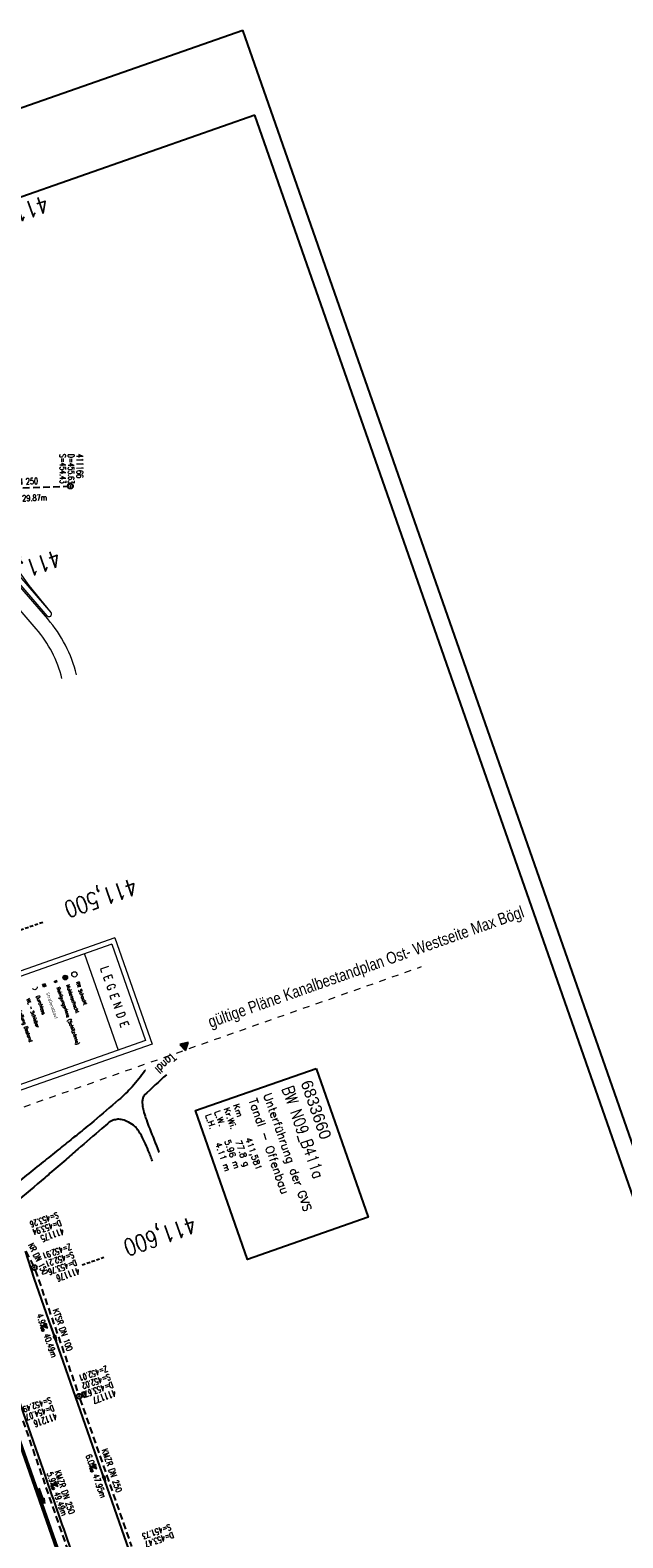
# Model space of a CAD drawing. Extents: x 232973 to 447511, y -373687 to 444035.
# Tile 40 of 40: x 447073 to 447249, y 443587 to 444035. Entities that reach past the tile are written whole.
import ezdxf
from ezdxf.enums import TextEntityAlignment as Align

# ---------------------------------------------------------------- set-up
doc = ezdxf.new("R2010")
doc.units = 0
doc.header["$LTSCALE"] = 2
doc.header["$MEASUREMENT"] = 0
for name, pattern in [('AUSGEZOGEN', [0]), ('GESTRICH-X2', [1.5, 1, -0.5]), ('GESTRICHELT', [0.75, 0.5, -0.25]), ('LINE_LT_0', [2, 1, -1])]:
    doc.linetypes.add(name, pattern=pattern)
doc.layers.get('0').update_dxf_attribs({"linetype": 'AUSGEZOGEN'})
for name, color, linetype in [('BW-SCHRIFT', 1, 'AUSGEZOGEN'), ('FBR', 8, 'CONTINUOUS'), ('GLOBAL', 7, 'CONTINUOUS'), ('HEKTOM', 250, 'GESTRICHELT'), ('Hintergrund', 7, 'CONTINUOUS'), ('Hintergrundplan', 7, 'CONTINUOUS'), ('KANAL', 7, 'GESTRICH-X2'), ('neu', 7, 'CONTINUOUS'), ('PFEIL', 7, 'CONTINUOUS'), ('Planeinteilung', 6, 'CONTINUOUS'), ('RAHMEN', 250, 'AUSGEZOGEN'), ('SCHACHTNR', 6, 'CONTINUOUS'), ('SCHLITZRINNE', 8, 'AUSGEZOGEN'), ('SCHRIFT', 7, 'AUSGEZOGEN'), ('SCHSYMBOL', 7, 'AUSGEZOGEN'), ('STRASSE', 8, 'CONTINUOUS'), ('TEXTO', 4, 'CONTINUOUS'), ('TEXTU', 4, 'CONTINUOUS')]:
    doc.layers.add(name, color=color, linetype=linetype)
doc.styles.add('1', font='txt_____.ttf', dxfattribs={"width": 0.9, "height": 1})
doc.styles.add('150', font='txt_____.ttf', dxfattribs={"width": 0.75, "height": 1})
doc.styles.add('61', font='arial.ttf', dxfattribs={"width": 0.8, "height": 1})
doc.styles.add('ROMANS', font='romans.shx', dxfattribs={"width": 0.8})
doc.styles.add('UNIR-O', font='unir_o.shx', dxfattribs={"height": 2.5})

# ---------------------------------------------------------------- blocks, each defined once
blk = doc.blocks.new('GST')
at = {"color": 0}
blk.add_circle((0, 0), 0.75, dxfattribs=at)
blk.add_point((0, 0), dxfattribs=at)
blk = doc.blocks.new('10')
blk.add_blockref('GST', (0, 0))
blk = doc.blocks.new('PROM')
blk.add_line((1.57, 1.82), (0.02, 0.02))
for centre, radius in [((0.32, 1.51), 0.317), ((0.94, 0.29), 0.283), ((1.64, 0.29), 0.283)]:
    blk.add_circle(centre, radius)
blk.add_arc((0.99, 2.68), 1.03, 239.1414, 303.3549)
blk = doc.blocks.new('PFEIL2')
at = {"color": 0}
for p, q in [((0.88, 0), (-2.4, -0.01)), ((0.88, -0.27), (0.88, 0.28)), ((0.88, 0.28), (2.43, 0.01)), ((0.91, 0.27), (0.88, 0.26)), ((0.97, 0.26), (0.88, 0.25)), ((1.02, 0.25), (0.88, 0.23)), ((1.07, 0.24), (0.88, 0.21)), ((1.13, 0.23), (0.88, 0.19)), ((1.18, 0.22), (0.88, 0.17)), ((1.24, 0.21), (0.88, 0.15)), ((1.29, 0.21), (0.88, 0.14)), ((1.34, 0.2), (0.88, 0.12)), ((1.4, 0.19), (0.88, 0.1)), ((1.45, 0.18), (0.88, 0.08)), ((1.51, 0.17), (0.88, 0.06)), ((1.56, 0.16), (0.88, 0.04)), ((1.61, 0.15), (0.88, 0.02)), ((1.67, 0.14), (0.88, 0.01)), ((1.72, 0.13), (0.88, -0.01)), ((1.78, 0.12), (0.88, -0.03)), ((1.83, 0.11), (0.88, -0.05)), ((1.88, 0.1), (0.88, -0.07)), ((1.94, 0.09), (0.88, -0.09)), ((2.05, 0.08), (0.88, -0.12)), ((1.99, 0.08), (0.88, -0.11)), ((2.1, 0.07), (0.88, -0.14)), ((2.15, 0.06), (0.88, -0.16)), ((2.21, 0.05), (0.88, -0.18)), ((2.26, 0.04), (0.88, -0.2)), ((2.32, 0.03), (0.88, -0.22)), ((2.37, 0.02), (0.88, -0.23)), ((2.42, 0.01), (0.88, -0.25)), ((2.43, 0.01), (0.88, -0.27))]:
    blk.add_line(p, q, dxfattribs=at)
blk = doc.blocks.new('13')
blk.add_lwpolyline([(0.76, 1.22), (-0.75, 1.22), (-0.75, 1.8), (0.76, 1.8)], close=True)
at = {"rotation": 180}
blk.add_blockref('GST', (0, 0), dxfattribs=at)
blk = doc.blocks.new('1135420')
for p in [(1135, 420), (0, 297)]:
    blk.add_line(p, (0, 420))
at = {"layer": 'RAHMEN'}
for p, q in [((950, 415), (25, 415)), ((25, 415), (25, 5))]:
    blk.add_line(p, q, dxfattribs=at)
blk = doc.blocks.new('RPFEIL')
at = {"color": 0}
for p, q in [((0, 0), (-1.25, -2.17)), ((-1.25, -2.17), (1.25, -2.17)), ((-1.15, -2.17), (-1.15, -1.99)), ((-1.05, -2.17), (-1.05, -1.82)), ((-0.95, -2.17), (-0.95, -1.65)), ((-0.85, -2.17), (-0.85, -1.47)), ((-0.75, -2.17), (-0.75, -1.3)), ((-0.65, -2.17), (-0.65, -1.13)), ((-0.55, -2.17), (-0.55, -0.95)), ((-0.45, -2.17), (-0.45, -0.78)), ((-0.35, -2.17), (-0.35, -0.61)), ((-0.25, -2.17), (-0.25, -0.43)), ((-0.15, -2.17), (-0.15, -0.26)), ((-0.05, -2.17), (-0.05, -0.09)), ((1.25, -2.17), (0, 0)), ((0.05, -2.17), (0.05, -0.09)), ((0.15, -2.17), (0.15, -0.26)), ((0.25, -2.17), (0.25, -0.43)), ((0.35, -2.17), (0.35, -0.61)), ((0.45, -2.17), (0.45, -0.78)), ((0.55, -2.17), (0.55, -0.95)), ((0.65, -2.17), (0.65, -1.13)), ((0.75, -2.17), (0.75, -1.3)), ((0.85, -2.17), (0.85, -1.47)), ((0.95, -2.17), (0.95, -1.65)), ((1.05, -2.17), (1.05, -1.82)), ((1.15, -2.17), (1.15, -1.99))]:
    blk.add_line(p, q, dxfattribs=at)
blk = doc.blocks.new('Schacht')
at = {"color": 18, "lineweight": 5, "true_color": 0x000000}
blk.add_circle((0, 0), 0.779, dxfattribs=at)
blk = doc.blocks.new('Muldenschacht')
at = {"color": 18, "lineweight": 5, "true_color": 0x000000}
for p, q in [((-0.599087, 0.002979), (-0.699187, 0.002979)), ((-0.569691, 0.188574), (-0.664892, 0.219507)), ((-0.492399, 0.083917), (-0.591181, 0.100105)), ((-0.484382, 0.356002), (-0.565365, 0.41484)), ((-0.444073, 0.230912), (-0.53319, 0.276499)), ((0.502013, 0.002979), (-0.498987, 0.002979)), ((0.474843, 0.165641), (-0.471817, 0.165641)), ((-0.350626, 0.358645), (-0.421053, 0.429778)), ((-0.351511, 0.488874), (-0.410348, 0.569857)), ((0.38186, 0.328304), (-0.378834, 0.328304)), ((-0.228204, 0.447647), (-0.274147, 0.536581)), ((-0.215015, 0.669384), (-0.184082, 0.574183)), ((-0.096655, 0.595502), (-0.080293, 0.496748)), ((0.001562, 0.503479), (0.001464, -0.497521)), ((0.001513, 0.703679), (0.001513, 0.603579)), ((0.093794, 0.596447), (0.078414, 0.497536)), ((0.218041, 0.669384), (0.187109, 0.574183)), ((0.271415, 0.539517), (0.226431, 0.450094)), ((0.413374, 0.569857), (0.354537, 0.488874)), ((0.425748, 0.42812), (0.355042, 0.357263)), ((0.447803, 0.22953), (0.537061, 0.27484)), ((0.568391, 0.41484), (0.487409, 0.356002)), ((0.4959, 0.080963), (0.594778, 0.096559)), ((0.572718, 0.188574), (0.667918, 0.219507)), ((0.602083, 0.008988), (0.702178, 0.00999)), ((-0.569691, -0.182617), (-0.664892, -0.21355)), ((-0.493148, -0.073251), (-0.59208, -0.088497)), ((-0.484382, -0.350045), (-0.565365, -0.408882)), ((-0.445326, -0.222488), (-0.534694, -0.267581)), ((0.474843, -0.159684), (-0.471817, -0.159684)), ((-0.352742, -0.35058), (-0.423593, -0.421292)), ((-0.351511, -0.482917), (-0.410348, -0.5639)), ((0.38186, -0.322346), (-0.378834, -0.322346)), ((-0.228006, -0.441793), (-0.273909, -0.530747)), ((-0.184082, -0.568226), (-0.215015, -0.663427)), ((-0.079489, -0.490923), (-0.095689, -0.589704)), ((0.001513, -0.597621), (0.001513, -0.697721)), ((0.079714, -0.491374), (0.095355, -0.590245)), ((0.187109, -0.568226), (0.218041, -0.663427)), ((0.271696, -0.533418), (0.226665, -0.444019)), ((0.354537, -0.482917), (0.413374, -0.5639)), ((0.426841, -0.421069), (0.355953, -0.350395)), ((0.446654, -0.225822), (0.535682, -0.271583)), ((0.487409, -0.350045), (0.568391, -0.408882)), ((0.496174, -0.073247), (0.595107, -0.088493)), ((0.572718, -0.182617), (0.667918, -0.21355))]:
    blk.add_line(p, q, dxfattribs=at)
for radius in [0.7007, 0.6006, 0.5005]:
    blk.add_circle((0.001513, 0.002979), radius, dxfattribs=at)
blk = doc.blocks.new('SK-rechteck Mitt')
at = {"color": 18, "lineweight": 5, "true_color": 0x000000}
for p, q in [((-0.375, 0.2), (-0.375, -0.2)), ((-0.375, 0.2), (0.375, 0.2)), ((-0.1875, 0.2), (-0.1875, -0.2)), ((0, 0.2), (0, -0.2)), ((0.1875, 0.2), (0.1875, -0.2)), ((0.375, 0.2), (0.375, -0.2)), ((-0.375, -0.2), (0.375, -0.2))]:
    blk.add_line(p, q, dxfattribs=at)
blk = doc.blocks.new('SK-quadrat Rand')
at = {"color": 18, "lineweight": 5, "true_color": 0x000000}
for p, q in [((-0.4, 0.8), (-0.4, 0)), ((-0.4, 0.8), (0.4, 0.8)), ((-0.4, 0), (0.4, 0)), ((-0.2, 0.8), (-0.2, 0)), ((0, 0.8), (0, 0)), ((0.2, 0.8), (0.2, 0)), ((0.4, 0.8), (0.4, 0))]:
    blk.add_line(p, q, dxfattribs=at)
blk = doc.blocks.new('Ein-_Auslauf')
at = {"color": 18, "lineweight": 5, "true_color": 0x000000}
blk.add_lwpolyline([(-0.700676, -0.583948, -0.8168744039), (0.724419, -0.589597)], format="xyb", dxfattribs=at)

msp = doc.modelspace()

# ---------------------------------------------------------------- linework, layer by layer
at = {"layer": 'BW-SCHRIFT'}
msp.add_lwpolyline([(447158.11, 443726.59), (447173.59, 443682.36), (447137.71, 443669.8), (447122.23, 443714.04)], close=True, dxfattribs=at)
at = {"layer": 'FBR', "flags": 128}
msp.add_lwpolyline([(447054.23, 443672.01, -0.000058), (447059.15, 443657.98, -0.000209), (447060.51, 443654.1), (447076.91, 443607.23, -0.00001), (447085.11, 443583.76, 0.00012), (447093.32, 443560.29, 0.000417), (447101.43, 443537.18, -0.000045), (447109.54, 443514.08, -0.00001), (447124.64, 443471.03, -0.000095), (447126.18, 443466.66, -0.000016), (447129.92, 443455.97, -0.000005), (447142.61, 443419.74, -0.000002), (447150.9, 443396.08, 0.000002), (447159.19, 443372.42, 0.000036), (447167.39, 443349.02, -0.000032), (447175.58, 443325.62, -0.000186), (447183.81, 443302.1, 0.000047), (447192.04, 443278.58, 0.000085), (447192.14, 443278.31, 0), (447208.43, 443231.8, 0.000395), (447209.64, 443228.37, 0.000103), (447214.26, 443215.27)], format="xyb", dxfattribs=at)
at = {"layer": 'FBR'}
msp.add_lwpolyline([(447071.6, 443672.25), (447074.13, 443664.32), (447102.45, 443583.51), (447115.12, 443546.03), (447121.6, 443524.97)], dxfattribs=at)
at = {"layer": 'GLOBAL', "color": 18, "lineweight": 15, "true_color": 0x000000}
for p, q in [((447098.28, 443765.36), (447055.9, 443750.47)), ((447098.28, 443765.36), (447109.36, 443733.82)), ((447097.38, 443763.43), (447057.68, 443749.48)), ((447089.2, 443760.55), (447099.24, 443731.98)), ((447097.38, 443763.43), (447107.42, 443734.85)), ((447109.36, 443733.82), (447066.98, 443718.93)), ((447107.42, 443734.85), (447067.72, 443720.9))]:
    msp.add_line(p, q, dxfattribs=at)
at = {"layer": 'HEKTOM'}
for p, q in [((447051.79, 443761.3), (447077.16, 443770.18)), ((447088.53, 443668.19), (447095.03, 443670.47))]:
    msp.add_line(p, q, dxfattribs=at)
at = {"layer": 'Hintergrund', "color": 254, "lineweight": 15, "true_color": 0xcccccc}
for p, q in [((447074.29, 443868.22), (447074.05, 443868.03)), ((447075.54, 443866.66), (447075.48, 443866.62)), ((447076.79, 443865.1), (447076.67, 443865.01)), ((447078.04, 443863.54), (447078.02, 443863.53)), ((447079.29, 443861.98), (447079.29, 443861.98))]:
    msp.add_line(p, q, dxfattribs=at)
for points in [[(447086.9, 443843.47, 0.118379), (447078.31, 443860.06), (447059.72, 443881.53, -0.24167), (447055.39, 443899.27)], [(447082.53, 443842.39, 0.118379), (447074.91, 443857.11), (447056.32, 443878.58, -0.082189), (447052.14, 443885.41)], [(447078.14, 443861.02, 0.983029), (447079.29, 443861.98)]]:
    msp.add_lwpolyline(points, format="xyb", dxfattribs=at)
for points in [[(447079.29, 443861.98), (447061.24, 443882.84), (447061.13, 443882.96), (447061.02, 443883.09), (447060.92, 443883.22), (447060.81, 443883.34), (447060.71, 443883.47), (447060.61, 443883.6), (447060.51, 443883.73), (447060.41, 443883.87), (447060.31, 443884), (447060.22, 443884.13), (447060.17, 443884.2), (447060.12, 443884.27), (447060.03, 443884.4), (447059.93, 443884.54), (447059.84, 443884.67), (447059.75, 443884.81)], [(447079.29, 443861.98), (447072.82, 443870.05), (447066.94, 443878.18), (447062.29, 443883.75), (447062.19, 443883.86), (447062.09, 443883.98), (447062, 443884.1), (447061.9, 443884.22), (447061.81, 443884.34), (447061.72, 443884.46), (447061.63, 443884.59), (447061.54, 443884.71), (447061.46, 443884.83), (447061.37, 443884.96), (447061.33, 443885.02), (447061.28, 443885.08), (447061.2, 443885.21), (447061.12, 443885.34), (447061.03, 443885.47), (447060.95, 443885.59)], [(447078.14, 443861.02), (447060.1, 443881.86), (447059.99, 443881.99), (447059.87, 443882.13), (447059.76, 443882.27), (447059.64, 443882.4), (447059.53, 443882.54), (447059.42, 443882.68), (447059.31, 443882.83), (447059.21, 443882.97), (447059.1, 443883.11), (447059, 443883.26), (447058.95, 443883.33), (447058.89, 443883.4), (447058.79, 443883.55), (447058.69, 443883.7), (447058.59, 443883.85), (447058.49, 443883.99)]]:
    msp.add_lwpolyline(points, dxfattribs=at)
at = {"layer": 'Hintergrundplan', "color": 254, "lineweight": 15, "true_color": 0xcccccc}
for p, q in [((447074.29, 443868.22), (447074.05, 443868.03)), ((447075.54, 443866.66), (447075.48, 443866.62)), ((447076.79, 443865.1), (447076.67, 443865.01)), ((447078.04, 443863.54), (447078.02, 443863.53)), ((447079.29, 443861.98), (447079.29, 443861.98))]:
    msp.add_line(p, q, dxfattribs=at)
for points in [[(447086.9, 443843.47, 0.118379), (447078.31, 443860.06), (447059.72, 443881.53, -0.24167), (447055.39, 443899.27)], [(447082.53, 443842.39, 0.118379), (447074.91, 443857.11), (447056.32, 443878.58, -0.082189), (447052.14, 443885.41)], [(447078.14, 443861.02, 0.983029), (447079.29, 443861.98)]]:
    msp.add_lwpolyline(points, format="xyb", dxfattribs=at)
for points in [[(447079.29, 443861.98), (447061.24, 443882.84), (447061.13, 443882.96), (447061.02, 443883.09), (447060.92, 443883.22), (447060.81, 443883.34), (447060.71, 443883.47), (447060.61, 443883.6), (447060.51, 443883.73), (447060.41, 443883.87), (447060.31, 443884), (447060.22, 443884.13), (447060.17, 443884.2), (447060.12, 443884.27), (447060.03, 443884.4), (447059.93, 443884.54), (447059.84, 443884.67), (447059.75, 443884.81)], [(447079.29, 443861.98), (447072.82, 443870.05), (447066.94, 443878.18), (447062.29, 443883.75), (447062.19, 443883.86), (447062.09, 443883.98), (447062, 443884.1), (447061.9, 443884.22), (447061.81, 443884.34), (447061.72, 443884.46), (447061.63, 443884.59), (447061.54, 443884.71), (447061.46, 443884.83), (447061.37, 443884.96), (447061.33, 443885.02), (447061.28, 443885.08), (447061.2, 443885.21), (447061.12, 443885.34), (447061.03, 443885.47), (447060.95, 443885.59)], [(447078.14, 443861.02), (447060.1, 443881.86), (447059.99, 443881.99), (447059.87, 443882.13), (447059.76, 443882.27), (447059.64, 443882.4), (447059.53, 443882.54), (447059.42, 443882.68), (447059.31, 443882.83), (447059.21, 443882.97), (447059.1, 443883.11), (447059, 443883.26), (447058.95, 443883.33), (447058.89, 443883.4), (447058.79, 443883.55), (447058.69, 443883.7), (447058.59, 443883.85), (447058.49, 443883.99)]]:
    msp.add_lwpolyline(points, dxfattribs=at)
at = {"layer": 'KANAL'}
for p, q in [((447055.94, 443898.47), (447084.28, 443899.5)), ((447071.81, 443672.34), (447073.97, 443668.06)), ((447074.56, 443666.69), (447087.41, 443629.88)), ((447087.88, 443628.47), (447103.22, 443584.62)), ((447070.91, 443621.94), (447086.63, 443576.59))]:
    msp.add_line(p, q, dxfattribs=at)
at = {"layer": 'neu', "color": 12, "linetype": 'LINE_LT_0', "lineweight": 9, "true_color": 0xc40000}
msp.add_line((446867.54, 443643.46), (447189.43, 443756.8), dxfattribs=at)
at = {"layer": 'SCHLITZRINNE'}
for p, q in [((447073.11, 443605.9), (447073.69, 443605.63)), ((447073.81, 443603.9), (447074.39, 443603.62)), ((447074.51, 443601.9), (447075.09, 443601.62)), ((447075.22, 443599.89), (447075.79, 443599.62)), ((447075.92, 443597.89), (447076.49, 443597.61)), ((447076.62, 443595.89), (447077.2, 443595.61)), ((447077.32, 443593.89), (447077.9, 443593.61)), ((447078.03, 443591.88), (447078.6, 443591.6)), ((447078.73, 443589.88), (447079.3, 443589.6)), ((447079.43, 443587.88), (447080.01, 443587.6))]:
    msp.add_line(p, q, dxfattribs=at)
at = {"layer": 'SCHLITZRINNE', "flags": 128}
for points in [[(447052.69, 443665.53), (447068.14, 443621.46), (447084.44, 443574.94), (447097.86, 443536.64), (447110.97, 443499.15), (447124.26, 443461.21), (447137.5, 443423.38), (447150.93, 443385.13), (447164.08, 443347.54), (447177.2, 443310.06), (447190.28, 443272.75), (447208.43, 443220.88)], [(447067.86, 443620.89), (447083.73, 443575.6)]]:
    msp.add_lwpolyline(points, dxfattribs=at)
at = {"layer": 'STRASSE'}
for points in [[(447107.34, 443726, -0.001857), (447107.22, 443725.83, -0.02888), (447103.43, 443721.15, -0.030767), (447099.39, 443717.21, -0.003333), (447091.97, 443710.92, -0.005413), (447087.33, 443707.12, -0.00006), (447085.7, 443705.81, 0.000023), (447081.44, 443702.4, 0.000563), (447076.94, 443698.8, 0.000543), (447067.13, 443690.89)], [(447113.57, 443724.7, 0.002315), (447106.98, 443718.59, 0.095125), (447106.76, 443718.28, 0.068214), (447106.49, 443717.42, 0.056481), (447106.43, 443716.34, 0.019931), (447106.57, 443714.93, 0.03213), (447106.75, 443714.06, 0.014176), (447107.41, 443711.87, 0.012508), (447108.3, 443709.44, 0.003211), (447110.97, 443702.78, 0.001126), (447111.39, 443701.74, 0.000034)], [(447109.45, 443699.04, 0.004371), (447108.21, 443702.23, 0.035727), (447105.8, 443707.2, 0.014232), (447105.36, 443707.93, 0.014785), (447104.89, 443708.61, 0.074327), (447103.79, 443709.7, 0.050756), (447101.85, 443710.85, 0.062365), (447100.12, 443711.4, 0.086697), (447098.81, 443711.41, 0.050706), (447097.39, 443711.03, 0.081623), (447096.59, 443710.57, 0.004391), (447094.39, 443708.71, 0.001344), (447087.26, 443702.58, 0.000072), (447083.64, 443699.45, -0.000056), (447078.98, 443695.41, -0.002839), (447077.47, 443694.12, -0.002573), (447068.59, 443686.69)]]:
    msp.add_lwpolyline(points, format="xyb", dxfattribs=at)

# ---------------------------------------------------------------- block references
at = {"layer": 'GLOBAL'}
for name, p, rotation in [('Schacht', (447086.23, 443754.5), 270), ('Ein-_Auslauf', (447074.69, 443749.98), 199.3589950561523), ('SK-quadrat Rand', (447077.17, 443751.58), 199.3589950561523), ('SK-rechteck Mitt', (447080.68, 443752.34), 199.3589950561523), ('Muldenschacht', (447083.52, 443753.55), 270)]:
    msp.add_blockref(name, p, dxfattribs=dict(at, rotation=rotation))
at = {"layer": 'PFEIL'}
for p, rotation in [((447080.03, 443647.96), 289.235999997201), ((447094.61, 443606.22), 289.267400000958), ((447076.59, 443599.66), 289.1217000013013)]:
    msp.add_blockref('PFEIL2', p, dxfattribs=dict(at, rotation=rotation))
at = {"layer": 'Planeinteilung', "linetype": 'Continuous', "rotation": 289.2892292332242}
msp.add_blockref('1135420', (446739.88, 443896.21), dxfattribs=at)
at = {"layer": 'SCHRIFT', "rotation": 311.6705113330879}
msp.add_blockref('RPFEIL', (447120.08, 443734.23), dxfattribs=at)
at = {"layer": 'SCHSYMBOL'}
for name, p, rotation in [('10', (447085.03, 443899.53), 289.2891999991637), ('10', (447074.3, 443667.41), 289.2892000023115), ('13', (447087.64, 443629.18), 289.2892000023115)]:
    msp.add_blockref(name, p, dxfattribs=dict(at, rotation=rotation))
at = {"layer": 'TEXTU'}
for p, rotation in [((447076.04, 443650.28), 289.235999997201), ((447090.62, 443608.53), 289.267400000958), ((447079.08, 443603.26), 289.1217000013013)]:
    msp.add_blockref('PROM', p, dxfattribs=dict(at, rotation=rotation))

# ---------------------------------------------------------------- texts
at = {"layer": 'BW-SCHRIFT'}
for s, height, style, p in [('Unterführung der GVS', 2.5, 'ROMANS', (447142.33, 443718.71)), ('6833660', 3.5, 'UNIR-O', (447153.44, 443722.33)), ('Kr.Wi.', 1.8, 'ROMANS', (447130.58, 443714.59)), ('Km', 1.8, 'ROMANS', (447133.37, 443715.63)), ('Tandl - Offenbau', 2.5, 'ROMANS', (447137.95, 443717.17)), ('L.H.   4.11 m', 1.8, 'ROMANS', (447125.09, 443712.65)), ('L.W.   5.96 m', 1.8, 'ROMANS', (447127.81, 443713.63)), ('411,581', 1.8, 'ROMANS', (447137.01, 443705.64)), ('77.8 g', 1.8, 'ROMANS', (447134.08, 443704.85))]:
    msp.add_text(s, height=height, rotation=289.2775, dxfattribs=dict(at, style=style)).set_placement(p)
at = {"layer": 'BW-SCHRIFT', "style": 'ROMANS', "width": 0.8}
msp.add_text('BW N09_B411a', height=3.5, rotation=289.2775, dxfattribs=at).set_placement((447147.89, 443720.55))
at = {"layer": 'GLOBAL', "color": 18, "true_color": 0x000000, "attachment_point": 1, "rotation": 289.2357}
for s, insert, char_height, line_spacing_factor, style in [('L E G E N D E', (447096.27, 443757.13), 2.5, 1.049979, '150'), ('Reinigungsrinne (Schlitzrinne)', (447081.85, 443750.83), 1, 0.959981, '1'), ('Muldenschacht', (447084.73, 443751.58), 1, 0.959981, '1'), ('RW Schacht', (447087.61, 443752.44), 1, 0.959981, '1'), ('RW-Leitung Bestand', (447069.68, 443746.44), 1, 0.959981, '1'), ('WL - Schieber', (447072.9, 443747.38), 1, 0.959981, '1'), ('Durchlass', (447075.78, 443748.3), 1, 0.959981, '1'), ('Straßenablauf', (447078.7, 443749.25), 1, 0.959981, '1')]:
    msp.add_mtext(s, dxfattribs=dict(at, insert=insert, char_height=char_height, line_spacing_factor=line_spacing_factor, style=style))
at = {"layer": 'HEKTOM', "style": 'ROMANS', "width": 0.8}
for s, p in [('411,300', (447077.43, 443985.94)), ('411,400', (447081.05, 443880.72)), ('411,500', (447103.79, 443783.22)), ('411,600', (447121.39, 443682.76))]:
    msp.add_text(s, height=5, rotation=199.2892, dxfattribs=at).set_placement(p)
at = {"layer": 'neu', "color": 12, "true_color": 0xc40000, "insert": (447125.57, 443741.92), "char_height": 3.5, "attachment_point": 1, "rotation": 19.4511, "line_spacing_factor": 0.959981, "style": '61'}
msp.add_mtext('gültige Pläne Kanalbestandplan Ost- Westseite Max Bögl', dxfattribs=at)
at = {"layer": 'SCHACHTNR', "style": 'ROMANS'}
for s, height, rotation, width, p in [('S=454.43', 1.8, 270.2675, 0.6, (447081.86, 443909.07)), ('D=455.63', 1.8, 270.2675, 0.6, (447084.34, 443909.07)), ('411166', 2, 270.2675, 0.7, (447086.85, 443909.06)), ('S=453.26', 1.8, 199.2892, 0.6, (447081.13, 443683.95)), ('D=453.94', 1.8, 199.2892, 0.6, (447081.98, 443681.6)), ('411175', 2, 199.2892, 0.7, (447082.79, 443679.23)), ('Z=452.91', 1.8, 199.2892, 0.6, (447084.94, 443674.55)), ('S=452.21', 1.8, 199.2892, 0.6, (447085.76, 443672.17)), ('D=453.76', 1.8, 199.2892, 0.6, (447086.6, 443669.83)), ('411176', 2, 199.2892, 0.7, (447087.41, 443667.45)), ('Z=452.01', 1.8, 199.2892, 0.6, (447095.74, 443638.27)), ('S=452.02', 1.8, 199.2892, 0.6, (447096.58, 443635.9)), ('D=453.67', 1.8, 199.2892, 0.6, (447097.39, 443633.55)), ('411177', 2, 199.2892, 0.7, (447098.24, 443631.18)), ('S=452.49', 1.8, 199.2892, 0.6, (447079.06, 443628.97)), ('D=454.07', 1.8, 199.2892, 0.6, (447079.88, 443626.62)), ('411216', 2, 199.2892, 0.7, (447080.69, 443624.25)), ('S=451.73', 1.8, 199.2892, 0.6, (447114.57, 443591.29)), ('D=453.47', 1.8, 199.2892, 0.6, (447115.38, 443588.92))]:
    msp.add_text(s, height=height, rotation=rotation, dxfattribs=dict(at, width=width)).set_placement(p)
at = {"layer": 'SCHRIFT', "style": 'ROMANS', "width": 0.8}
msp.add_text('Tandl', height=2.5, rotation=222.8099, dxfattribs=at).set_placement((447115.05, 443731.34))
at = {"layer": 'TEXTO', "style": 'ROMANS'}
for s, rotation, width, p in [('KR DN 250', 2.1025, 0.75, (447070.06, 443899.97)), ('KR DN 150', 296.6755, 0.6, (447074.66, 443669.63)), ('KTSR DN 100', 289.236, 0.75, (447081.91, 443648.62)), ('KMZR DN 250', 289.2674, 0.75, (447096.5, 443606.88)), ('KMZR DN 250', 289.1217, 0.75, (447082.51, 443600.42))]:
    msp.add_text(s, height=1.8, rotation=rotation, dxfattribs=dict(at, width=width)).set_placement(p, align=Align.CENTER)
at = {"layer": 'TEXTU', "style": 'ROMANS', "width": 0.75}
for s, rotation, p in [('29.87m', 2.1025, (447070.75, 443895)), ('4.9', 289.236, (447074.97, 443653.31)), ('40.49m', 289.236, (447077.03, 443647.44)), ('6.0', 289.2674, (447089.56, 443611.56)), ('5.9', 289.1217, (447078.01, 443606.3)), ('47.95m', 289.2674, (447091.63, 443605.69)), ('49.49m', 289.1217, (447080.07, 443600.42))]:
    msp.add_text(s, height=1.8, rotation=rotation, dxfattribs=at).set_placement(p)

doc.saveas('drawing.dxf')
